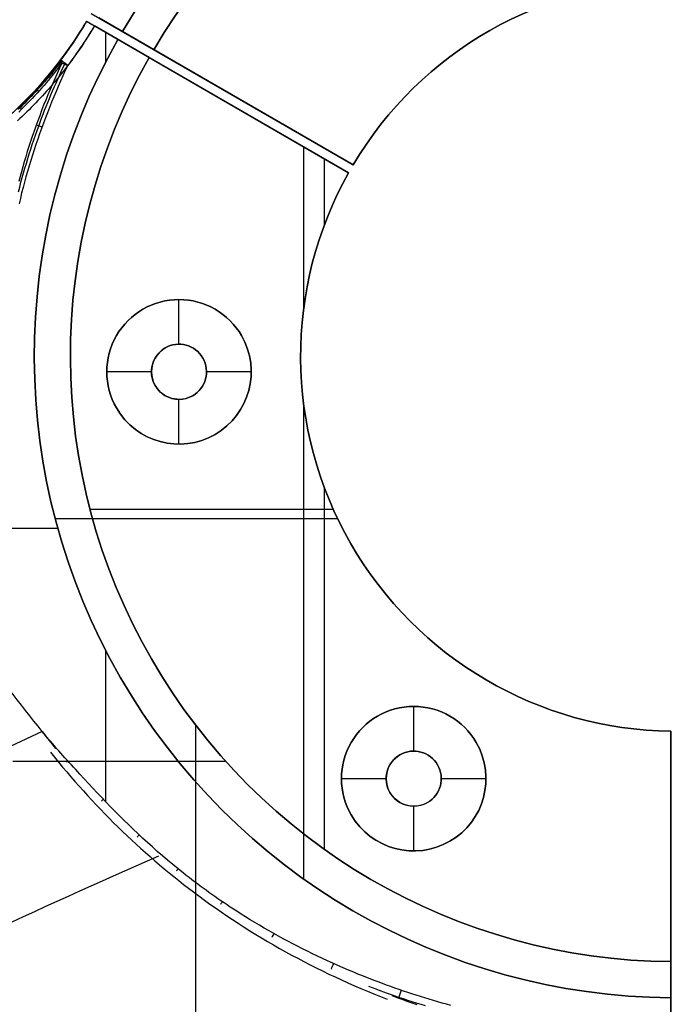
# Model space of a CAD drawing. Extents: x -19 to 1160, y -2382 to -1354.
# Tile 26 of 69: x 499 to 572, y -2086 to -1977. Entities that reach past the tile are written whole.
import ezdxf

# ---------------------------------------------------------------- set-up
doc = ezdxf.new("R2010")
doc.units = 0
doc.layers.add('1', color=7, linetype='CONTINUOUS')

msp = doc.modelspace()

# ---------------------------------------------------------------- linework, layer by layer
at = {"layer": '1', "color": 7}
for p, q in [((506.98, -1976.54, 47.55), (535.99, -1993.29, 47.55)), ((506.48, -1977.4, 28.55), (506.48, -1977.4, 66.55)), ((506.48, -1977.4, 47.55), (535.49, -1994.16, 47.55)), ((510.44, -1978.54, 67.55), (507.84, -1977.03, 67.55)), ((507.84, -1977.04, 27.55), (513.91, -1980.54, 27.55)), ((513.41, -1981.41, 27.55), (507.34, -1977.9, 27.55)), ((509.94, -1979.41, 67.55), (507.34, -1977.9, 67.55)), ((508.61, -1981.87, 67.55), (508.61, -1978.63, 67.55)), ((535.99, -1993.29, 53.55), (510.44, -1978.54, 53.55)), ((510.44, -1978.54, 53.55), (510.44, -1978.54, 67.55)), ((509.94, -1979.41, 67.55), (509.94, -1979.41, 53.55)), ((535.49, -1994.16, 53.55), (509.94, -1979.41, 53.55)), ((513.91, -1980.54, 27.55), (513.91, -1980.54, 42.55)), ((513.91, -1980.54, 42.55), (535.99, -1993.29, 42.55)), ((513.41, -1981.41, 42.55), (513.41, -1981.41, 27.55)), ((513.41, -1981.41, 42.55), (535.49, -1994.16, 42.55)), ((521.49, -1984.91, 53.55), (521.49, -1984.91, 42.55)), ((520.99, -1985.78, 42.55), (520.99, -1985.78, 53.55)), ((530.52, -2009.16, 53.55), (530.52, -1991.29, 53.55)), ((532.83, -1999.88, 42.55), (532.83, -1992.62, 42.55)), ((535.49, -1994.16, 53.55), (535.49, -1994.16, 42.55)), ((535.99, -1993.29, 42.55), (535.99, -1993.29, 53.55)), ((516.71, -2013.14, 44.55), (516.71, -2008.19, 44.55)), ((512.71, -2009.26, 44.55), (512.71, -2009.26, 42.55)), ((523.64, -2012.19, 44.55), (523.64, -2012.19, 42.55)), ((515.18, -2013.55, 44.55), (515.18, -2013.55, 53.55)), ((515.18, -2013.55, 44.55), (515.18, -2013.55, 53.55)), ((519.35, -2014.66, 44.55), (519.35, -2014.66, 53.55)), ((513.66, -2016.19, 44.55), (508.71, -2016.19, 44.55)), ((524.71, -2016.19, 44.55), (519.76, -2016.19, 44.55)), ((514.07, -2017.71, 44.55), (514.07, -2017.71, 53.55)), ((516.71, -2024.19, 44.55), (516.71, -2019.24, 44.55)), ((518.23, -2018.83, 53.55), (518.23, -2018.83, 44.55)), ((518.23, -2018.83, 44.55), (518.23, -2018.83, 53.55)), ((509.78, -2020.19, 42.55), (509.78, -2020.19, 44.55)), ((509.78, -2020.19, 44.55), (509.78, -2020.19, 42.55)), ((530.52, -2072.32, 53.55), (530.52, -2019.78, 53.55)), ((520.71, -2023.12, 44.55), (520.71, -2023.12, 42.55)), ((532.83, -2069.06, 42.55), (532.83, -2029.07, 42.55)), ((533.81, -2031.44, 42.55), (506.86, -2031.44, 42.55)), ((502.99, -2032.44, 53.55), (534.27, -2032.44, 53.55)), ((483.77, -2033.48, 67.55), (503.27, -2033.48, 67.55)), ((535.74, -2035.22, 42.55), (535.74, -2035.22, 53.55)), ((508.61, -2063.79, 67.55), (508.61, -2047.08, 67.55)), ((513.66, -2047.97, 42.55), (513.66, -2047.97, 27.55)), ((510.19, -2049.97, 53.55), (510.19, -2049.97, 67.55)), ((542.71, -2058.17, 44.55), (542.71, -2053.22, 44.55)), ((538.71, -2054.29, 44.55), (538.71, -2054.29, 42.55)), ((518.59, -2111.41, 27.55), (518.59, -2055.34, 27.55)), ((571.18, -2081.47, 42.55), (571.18, -2055.97, 42.55)), ((571.18, -2055.97, 42.55), (571.18, -2055.97, 53.55)), ((571.18, -2055.97, 53.55), (571.18, -2085.47, 53.55)), ((571.18, -2055.97, 47.55), (571.18, -2089.47, 47.55)), ((549.64, -2057.22, 44.55), (549.64, -2057.22, 42.55)), ((521.91, -2059.33, 27.55), (498.29, -2059.33, 27.55)), ((504.41, -2059.26, 67.55), (504.25, -2059.4, 67.53)), ((541.18, -2058.58, 44.55), (541.18, -2058.58, 53.55)), ((545.35, -2059.7, 44.55), (545.35, -2059.7, 53.55)), ((539.66, -2061.22, 44.55), (534.71, -2061.22, 44.55)), ((550.71, -2061.22, 44.55), (545.76, -2061.22, 44.55)), ((540.07, -2062.75, 44.55), (540.07, -2062.75, 53.55)), ((544.23, -2063.86, 53.55), (544.23, -2063.86, 44.55)), ((544.23, -2063.86, 44.55), (544.23, -2063.86, 53.55)), ((542.71, -2069.22, 44.55), (542.71, -2064.27, 44.55)), ((535.78, -2065.22, 42.55), (535.78, -2065.22, 44.55)), ((546.71, -2068.15, 44.55), (546.71, -2068.15, 42.55)), ((571.18, -2072.72, 53.55), (571.18, -2072.72, 42.55)), ((571.18, -2088.47, 27.55), (571.18, -2081.47, 27.55)), ((571.18, -2081.47, 27.55), (571.18, -2081.47, 42.55)), ((571.18, -2085.47, 53.55), (571.18, -2085.47, 67.55)), ((571.18, -2085.47, 67.55), (571.18, -2088.48, 67.55))]:
    msp.add_line(p, q, dxfattribs=at)
for points in [[(506.48, -1977.4), (506.29, -1977.71), (506.11, -1978.01), (505.92, -1978.31), (505.73, -1978.61), (505.54, -1978.91), (505.34, -1979.21), (505.15, -1979.5), (504.95, -1979.79), (504.75, -1980.08), (504.55, -1980.37), (504.35, -1980.66), (504.14, -1980.94), (503.94, -1981.23), (503.73, -1981.51), (503.52, -1981.78), (503.3, -1982.06), (503.09, -1982.34), (502.87, -1982.61), (502.65, -1982.88), (502.43, -1983.15), (502.21, -1983.42), (501.99, -1983.68), (501.76, -1983.95), (501.53, -1984.21), (501.3, -1984.47), (501.07, -1984.72), (500.84, -1984.98), (500.6, -1985.23), (500.36, -1985.49), (500.12, -1985.74), (499.88, -1985.98), (499.64, -1986.23), (499.39, -1986.48), (499.15, -1986.72), (498.9, -1986.96)], [(507.34, -1977.9), (507.15, -1978.22), (506.96, -1978.53), (506.77, -1978.83), (506.58, -1979.14), (506.38, -1979.45), (506.18, -1979.75), (505.98, -1980.05), (505.78, -1980.35), (505.58, -1980.64), (505.37, -1980.94), (505.17, -1981.23), (504.96, -1981.52), (504.74, -1981.81), (504.53, -1982.1), (504.32, -1982.38), (504.1, -1982.67), (503.88, -1982.95), (503.66, -1983.23), (503.43, -1983.51), (503.21, -1983.78), (502.98, -1984.05), (502.75, -1984.33), (502.52, -1984.6), (502.29, -1984.86), (502.05, -1985.13), (501.81, -1985.39), (501.58, -1985.65), (501.33, -1985.91), (501.09, -1986.17), (500.85, -1986.43), (500.6, -1986.68), (500.35, -1986.93), (500.1, -1987.18), (499.85, -1987.43), (499.59, -1987.68), (499.33, -1987.92), (499.08, -1988.16), (498.82, -1988.4)], [(498.94, -1996.26), (499.07, -1995.74), (499.21, -1995.21), (499.35, -1994.69), (499.5, -1994.16), (499.65, -1993.64), (499.81, -1993.12), (499.96, -1992.6), (500.12, -1992.08), (500.29, -1991.56), (500.46, -1991.04), (500.63, -1990.53), (500.81, -1990.01), (500.99, -1989.5), (501.17, -1988.99), (501.33, -1988.55), (501.5, -1988.12), (501.66, -1987.68), (501.83, -1987.25), (502, -1986.81), (502.18, -1986.38), (502.35, -1985.95), (502.53, -1985.52), (502.71, -1985.09), (502.9, -1984.67), (503.09, -1984.24), (503.28, -1983.82), (503.47, -1983.39), (503.67, -1982.97), (503.86, -1982.55), (504.06, -1982.13)], [(504.4, -1982.29), (504.12, -1982.86), (503.86, -1983.44), (503.6, -1984.02), (503.34, -1984.6), (503.09, -1985.18), (502.84, -1985.76), (502.6, -1986.35), (502.37, -1986.93), (502.14, -1987.52), (501.91, -1988.1), (501.69, -1988.69), (501.47, -1989.27), (501.26, -1989.86), (501.06, -1990.45), (500.86, -1991.04), (500.66, -1991.63), (500.47, -1992.23), (500.29, -1992.82), (500.11, -1993.41), (499.93, -1994.01), (499.76, -1994.6), (499.6, -1995.2), (499.44, -1995.8), (499.28, -1996.4), (499.14, -1997), (498.99, -1997.6)], [(527.22, -2078.36), (526.68, -2078.06), (526.15, -2077.75), (525.63, -2077.45), (525.11, -2077.14), (524.6, -2076.83), (524.09, -2076.52), (523.59, -2076.2), (523.1, -2075.89), (522.74, -2075.66), (522.39, -2075.43), (522.05, -2075.2), (521.7, -2074.97), (521.36, -2074.74), (521.03, -2074.51), (520.69, -2074.27), (520.36, -2074.04), (520.03, -2073.81), (519.71, -2073.57), (519.39, -2073.34), (519.07, -2073.1), (518.75, -2072.87), (518.44, -2072.63), (518.13, -2072.4), (517.82, -2072.16), (517.51, -2071.92), (517.21, -2071.68), (516.61, -2071.2), (516.02, -2070.72), (515.44, -2070.24), (514.87, -2069.75), (514.31, -2069.27), (513.76, -2068.78), (513.22, -2068.29), (512.68, -2067.79), (512.15, -2067.3), (511.63, -2066.8), (511.11, -2066.3), (510.6, -2065.8), (510.09, -2065.3), (509.59, -2064.8), (509.1, -2064.29), (508.61, -2063.79), (508.12, -2063.28), (507.64, -2062.77), (507.16, -2062.26), (506.68, -2061.75), (506.21, -2061.23), (505.74, -2060.72), (505.27, -2060.2)], [(546.82, -2086.32), (546.33, -2086.19), (545.85, -2086.05), (545.37, -2085.92), (544.89, -2085.78), (544.41, -2085.63), (543.93, -2085.49), (543.46, -2085.34), (542.98, -2085.19), (542.51, -2085.03), (542.04, -2084.88), (541.57, -2084.72), (541.1, -2084.56), (540.63, -2084.4), (540.17, -2084.23), (539.7, -2084.07), (539.24, -2083.9), (538.78, -2083.72), (538.33, -2083.55), (537.87, -2083.37), (537.42, -2083.2), (536.97, -2083.02), (536.52, -2082.84), (536.08, -2082.65), (535.49, -2082.4), (534.9, -2082.15), (534.32, -2081.9), (533.74, -2081.64), (533.17, -2081.38), (532.6, -2081.12), (532.04, -2080.86), (531.49, -2080.59), (530.94, -2080.32), (530.39, -2080.04), (529.85, -2079.77), (529.31, -2079.49), (528.78, -2079.21), (528.26, -2078.93), (527.74, -2078.65), (527.22, -2078.36)], [(537.69, -2084.17), (538.1, -2084.33), (538.52, -2084.49), (538.94, -2084.65), (539.36, -2084.8), (539.78, -2084.96), (540.2, -2085.11), (540.62, -2085.25), (541.04, -2085.4), (541.53, -2085.56), (542.01, -2085.72), (542.5, -2085.88), (542.99, -2086.03), (543.48, -2086.18), (543.97, -2086.33)]]:
    msp.add_lwpolyline(points, dxfattribs=at)
at = {"layer": '1', "color": 7, "extrusion": (0.009296, 0.006972, 0.999932)}
msp.add_lwpolyline([(502.37, -2058.34), (502.82, -2058.89), (503.26, -2059.44), (503.71, -2059.98), (504.16, -2060.52), (504.62, -2061.05), (505.08, -2061.58), (505.54, -2062.1), (506.01, -2062.62), (506.48, -2063.14), (506.95, -2063.65), (507.43, -2064.16), (507.91, -2064.66), (508.39, -2065.16), (508.87, -2065.65), (509.36, -2066.14), (509.86, -2066.63), (510.35, -2067.11), (510.85, -2067.59), (511.36, -2068.06), (511.86, -2068.53), (512.37, -2068.99), (512.88, -2069.45), (513.4, -2069.9), (513.92, -2070.35), (514.44, -2070.8), (514.97, -2071.24), (515.5, -2071.68), (516.03, -2072.11), (516.57, -2072.54), (517.1, -2072.97), (517.65, -2073.38), (518.19, -2073.8), (518.8, -2074.25), (519.41, -2074.7), (520.03, -2075.15), (520.65, -2075.58), (521.27, -2076.02), (521.9, -2076.44), (522.53, -2076.87), (523.17, -2077.28), (523.81, -2077.69), (524.45, -2078.1), (525.1, -2078.5), (525.75, -2078.89), (526.41, -2079.28), (527.07, -2079.67), (527.73, -2080.05), (528.4, -2080.42), (529.07, -2080.79), (529.75, -2081.15), (530.43, -2081.51), (531.11, -2081.86), (531.8, -2082.21), (532.49, -2082.55), (533.19, -2082.89), (533.89, -2083.22), (534.6, -2083.55), (535.3, -2083.87), (536.02, -2084.18), (536.73, -2084.49), (537.46, -2084.8), (538.18, -2085.1), (538.91, -2085.39), (539.64, -2085.68)], dxfattribs=at)
at = {"layer": '1', "color": 7, "extrusion": (-0.421483, 0.75493, 0.502427)}
msp.add_lwpolyline([(551.1, 1101.09), (552.6, 1100.71), (554.09, 1100.33), (555.59, 1099.96), (557.08, 1099.6), (558.57, 1099.25), (560.07, 1098.9), (561.57, 1098.55), (563.06, 1098.21), (564.56, 1097.88), (566.05, 1097.56), (567.55, 1097.24), (569.05, 1096.92), (570.55, 1096.62), (572.04, 1096.32), (573.54, 1096.02), (575.04, 1095.73), (576.54, 1095.45), (578.04, 1095.17), (579.54, 1094.9), (581.04, 1094.64), (582.54, 1094.38), (584.04, 1094.13), (585.54, 1093.88), (587.05, 1093.64), (588.55, 1093.41), (590.05, 1093.18), (591.55, 1092.96), (593.06, 1092.74), (594.56, 1092.53), (596.06, 1092.33), (597.57, 1092.13), (599.07, 1091.94), (600.58, 1091.76), (602.08, 1091.58), (603.59, 1091.41), (605.09, 1091.24), (606.6, 1091.08), (608.11, 1090.93), (609.62, 1090.78), (611.12, 1090.64), (612.63, 1090.5), (614.14, 1090.37), (615.65, 1090.25), (617.16, 1090.13), (618.67, 1090.02), (620.18, 1089.91), (621.69, 1089.82), (623.2, 1089.72), (624.71, 1089.64), (626.22, 1089.56), (627.73, 1089.48), (629.24, 1089.41), (630.75, 1089.35), (632.27, 1089.29), (633.78, 1089.24), (635.29, 1089.2), (636.81, 1089.16), (638.32, 1089.13), (639.84, 1089.11), (641.35, 1089.09), (642.87, 1089.07), (644.38, 1089.07), (645.9, 1089.07), (647.41, 1089.07)], dxfattribs=at)
at = {"layer": '1', "color": 7}
for points in [[(503.65, -1981.84, 28.07), (503.4, -1982.17, 28.15), (503.15, -1982.49, 28.24), (502.9, -1982.8, 28.33), (502.64, -1983.12, 28.43), (502.44, -1983.36, 28.51), (502.24, -1983.6, 28.58), (502.04, -1983.83, 28.66), (501.84, -1984.07, 28.75), (501.64, -1984.3, 28.83), (501.43, -1984.53, 28.92), (501.23, -1984.76, 29.01), (501.02, -1984.98, 29.1), (500.79, -1985.23, 29.2), (500.56, -1985.48, 29.31), (500.33, -1985.72, 29.42), (500.09, -1985.97, 29.53), (499.86, -1986.21, 29.64), (499.62, -1986.45, 29.75), (499.38, -1986.68, 29.87), (499.14, -1986.92, 29.99), (498.87, -1987.17, 30.12)], [(503.77, -1981.98, 27.83), (503.49, -1982.58, 27.83), (503.21, -1983.17, 27.82), (502.95, -1983.77, 27.82), (502.69, -1984.36, 27.82), (502.44, -1984.94, 27.81), (502.19, -1985.53, 27.81), (501.96, -1986.11, 27.81), (501.72, -1986.69, 27.81), (501.5, -1987.27, 27.8), (501.28, -1987.85, 27.8), (501.07, -1988.43, 27.8), (500.86, -1989, 27.79), (500.66, -1989.57, 27.79), (500.46, -1990.14, 27.79), (500.27, -1990.7, 27.79), (500.09, -1991.26, 27.79), (499.91, -1991.82, 27.78), (499.74, -1992.38, 27.78), (499.57, -1992.94, 27.78), (499.41, -1993.49, 27.78), (499.26, -1994.04, 27.77), (499.11, -1994.58, 27.77), (498.96, -1995.13, 27.77)], [(503.77, -1981.98, 27.83), (503.56, -1982.25, 27.89), (503.36, -1982.52, 27.96), (503.15, -1982.8, 28.03), (502.93, -1983.07, 28.11), (502.71, -1983.35, 28.19), (502.48, -1983.63, 28.28), (502.24, -1983.91, 28.37), (502, -1984.2, 28.46), (501.76, -1984.49, 28.56), (501.51, -1984.77, 28.67), (501.25, -1985.07, 28.78), (500.99, -1985.36, 28.89), (500.72, -1985.65, 29.01), (500.44, -1985.95, 29.13), (500.16, -1986.24, 29.26), (499.87, -1986.54, 29.4), (499.58, -1986.84, 29.54), (499.28, -1987.14, 29.68), (498.97, -1987.44, 29.83)], [(503.6, -1981.68, 28.55), (503.6, -1981.68, 28.52), (503.6, -1981.69, 28.5), (503.6, -1981.69, 28.47), (503.6, -1981.69, 28.45), (503.6, -1981.7, 28.42), (503.6, -1981.71, 28.4), (503.6, -1981.71, 28.37), (503.6, -1981.72, 28.35), (503.6, -1981.73, 28.33), (503.6, -1981.74, 28.3), (503.6, -1981.75, 28.28), (503.6, -1981.76, 28.26), (503.61, -1981.77, 28.23), (503.61, -1981.77, 28.23), (503.61, -1981.77, 28.23), (503.61, -1981.78, 28.22), (503.61, -1981.78, 28.22), (503.61, -1981.78, 28.21), (503.61, -1981.78, 28.21), (503.61, -1981.78, 28.2), (503.61, -1981.79, 28.2), (503.61, -1981.79, 28.19), (503.61, -1981.79, 28.19), (503.61, -1981.8, 28.18), (503.62, -1981.8, 28.17), (503.62, -1981.8, 28.16), (503.62, -1981.81, 28.14), (503.64, -1981.82, 28.11), (503.64, -1981.83, 28.09), (503.65, -1981.83, 28.08), (503.65, -1981.84, 28.07), (503.66, -1981.84, 28.05), (503.66, -1981.85, 28.04), (503.67, -1981.86, 28.02), (503.68, -1981.88, 28), (503.69, -1981.89, 27.98), (503.7, -1981.9, 27.95), (503.7, -1981.91, 27.93), (503.71, -1981.93, 27.91), (503.73, -1981.94, 27.9), (503.74, -1981.95, 27.88), (503.75, -1981.97, 27.85), (503.77, -1981.98, 27.83)], [(540.29, -2085.22, 67.39), (540.85, -2085.43, 67.38), (541.4, -2085.63, 67.38), (541.96, -2085.83, 67.37), (542.51, -2086.02, 67.37), (543.07, -2086.21, 67.36)]]:
    msp.add_polyline3d(points, dxfattribs=at)
for centre, radius, start, end in [((571.68, -2014.47, 53.55), 71, 30.4035, 149.5965), ((571.68, -2014.47, 60.55), 71, 30.4035, 149.5965), ((571.68, -2014.47, 27.55), 67, 30.4276, 149.5724), ((571.68, -2014.47, 42.55), 41.5, 30.6903, 149.3097), ((571.68, -2014.47, 48.05), 41.5, 30.6903, 149.3097), ((467.76, -1954.47, 66.55), 45, 300.8535, 329.3634), ((467.76, -1954.47, 28.55), 45, 322.7942, 329.3634), ((571.68, -2014.47, 53.55), 71, 150.4035, 269.5965), ((571.68, -2014.47, 60.55), 71, 150.4035, 269.5965), ((571.68, -2014.47, 27.55), 67, 150.4276, 269.5724), ((571.68, -2014.47, 42.55), 41.5, 150.6903, 269.3097), ((571.68, -2014.47, 48.05), 41.5, 150.6903, 269.3097), ((516.71, -2016.19, 42.55), 8, 30, 210), ((516.71, -2016.19, 42.55), 8, 210, 30), ((516.71, -2016.19, 44.55), 3.05, 120, 300), ((516.71, -2016.19, 49.05), 3.05, 120, 300), ((516.71, -2016.19, 44.55), 3.05, 300, 120), ((516.71, -2016.19, 49.05), 3.05, 300, 120), ((542.71, -2061.22, 42.55), 8, 30, 210), ((542.71, -2061.22, 42.55), 8, 210, 30), ((542.71, -2061.22, 44.55), 3.05, 300, 120), ((542.71, -2061.22, 49.05), 3.05, 300, 120), ((542.71, -2061.22, 44.55), 3.05, 120, 300), ((542.71, -2061.22, 49.05), 3.05, 120, 300)]:
    msp.add_arc(centre, radius, start, end, dxfattribs=at)
at = {"layer": '1', "color": 7, "extrusion": (0, 0, -1)}
for centre, radius, start, end in [((-571.68, -2014.47, -67.55), 71, 30.4035, 149.5965), ((-571.68, -2014.47, -42.55), 67, 30.4276, 149.5724), ((-571.68, -2014.47, -35.05), 67, 30.4276, 149.5724), ((-571.68, -2014.47, -53.55), 41.5, 30.6903, 149.3097), ((-467.76, -1954.47, -47.55), 45, 210.6366, 239.1463), ((-467.76, -1954.47, -27.55), 46, 210.6228, 217.2058), ((-571.68, -2014.47, -67.55), 71, 270.4035, 29.5965), ((-571.68, -2014.47, -42.55), 67, 270.4276, 29.5724), ((-571.68, -2014.47, -35.05), 67, 270.4276, 29.5724), ((-571.68, -2014.47, -53.55), 41.5, 270.6903, 29.3097), ((-516.71, -2016.19, -44.55), 8, 330, 150), ((-516.71, -2016.19, -43.55), 8, 330, 150), ((-516.71, -2016.19, -44.55), 8, 150, 330), ((-516.71, -2016.19, -43.55), 8, 150, 330), ((-516.71, -2016.19, -53.55), 3.05, 60, 240), ((-516.71, -2016.19, -53.55), 3.05, 240, 60), ((-542.71, -2061.22, -44.55), 8, 330, 150), ((-542.71, -2061.22, -43.55), 8, 330, 150), ((-542.71, -2061.22, -44.55), 8, 150, 330), ((-542.71, -2061.22, -43.55), 8, 150, 330), ((-542.71, -2061.22, -53.55), 3.05, 60, 240), ((-542.71, -2061.22, -53.55), 3.05, 240, 60)]:
    msp.add_arc(centre, radius, start, end, dxfattribs=at)
at = {"layer": '1', "color": 7, "extrusion": (9.11442e-07, 1.3553e-06, 1)}
msp.add_arc((467.76, -1954.47, 28.54), 45, 322.7942, 329.3634, dxfattribs=at)
at = {"layer": '1', "color": 7, "extrusion": (-0.5, -0.866025, -8.00248e-11)}
msp.add_arc((1428.32, 28.55, 1459.24), 1, 180.0018, 270.0017, dxfattribs=at)
at = {"layer": '1', "color": 7, "extrusion": (0.5, 0.866025, 3.76528e-13)}
msp.add_arc((-1428.32, 66.55, -1459.24), 1, 0.0018, 90.0017, dxfattribs=at)
at = {"layer": '1', "color": 7, "extrusion": (0.595126, -0.231131, 0.769678)}
msp.add_arc((-1649.77, -855.72, 779.71), 42.37, 224.0811, 249.0212, dxfattribs=at)
at = {"layer": '1', "color": 7, "extrusion": (0.604701, 0.796453, -2.51273e-05)}
msp.add_arc((-1600.42, 28.51, -1273.79), 1, 270, 0.0005, dxfattribs=at)
at = {"layer": '1', "color": 7, "extrusion": (-0.434928, -0.900462, -0.00257)}
msp.add_arc((1316.36, 32.61, 1565.53), 1.04, 226.4501, 269.1499, dxfattribs=at)
at = {"layer": '1', "color": 7, "extrusion": (-0.615667, -0.753405, 0.230945)}
msp.add_arc((1645, -253.01, 1191.2), 1.06, 179.418, 227.1445, dxfattribs=at)
at = {"layer": '1', "color": 7, "extrusion": (-0.646208, -0.708881, 0.28267)}
msp.add_arc((1708.44, -290.82, 1091.58), 1.06, 178.435, 229.1352, dxfattribs=at)
at = {"layer": '1', "color": 7, "extrusion": (-0.676513, -0.659023, 0.328662)}
msp.add_arc((1772.46, -309.32, 981.6), 1.07, 180.1736, 231.0017, dxfattribs=at)
at = {"layer": '1', "color": 7, "extrusion": (0.341742, 0.939794, -2.15571e-11)}
msp.add_arc((-1151.1, 28.58, -1697.97), 1.04, 269.8546, 310.3111, dxfattribs=at)
at = {"layer": '1', "color": 7, "extrusion": (-2.19235e-05, 2.83377e-05, -1)}
msp.add_arc((-1261.86, -1452.74, -67.61), 970.56, 321.56978, 322.97588, dxfattribs=at)
at = {"layer": '1', "color": 7, "extrusion": (-0.345329, 0.597435, 0.723754)}
msp.add_arc((678.23, 2232.55, -1352.64), 720.83, 263.34256, 269.99495, dxfattribs=at)
at = {"layer": '1', "color": 7, "extrusion": (0.009296, 0.006972, 0.999932)}
msp.add_arc((576.49, -1999.23, 57.87), 94.8, 217.1294, 218.5707, dxfattribs=at)
at = {"layer": '1', "color": 7, "extrusion": (0.000100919, -0.000114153, -1)}
msp.add_arc((-583.57, -1987.25, -67.26), 107.02, 317.0207, 320.0195, dxfattribs=at)
at = {"layer": '1', "color": 7, "extrusion": (0.694202, -0.71978, -8.71667e-11)}
msp.add_arc((-1066.6, 65.66, 1838.15), 1.89, 89.9835, 99.9197, dxfattribs=at)
at = {"layer": '1', "color": 7, "extrusion": (0.735541, -0.67748, 3.30764e-11)}
msp.add_arc((-1173.57, 65.63, 1777.47), 1.92, 91.2993, 100.9208, dxfattribs=at)
at = {"layer": '1', "color": 7, "extrusion": (-0.394652, 0.71378, 0.578591)}
msp.add_arc((636.87, 1781.62, -1641.34), 541.3, 260.9044, 270.2421, dxfattribs=at)
at = {"layer": '1', "color": 7, "extrusion": (0.779829, -0.625992, -6.69963e-11)}
msp.add_arc((-1291.7, 65.6, 1699.42), 1.94, 92.5352, 101.7916, dxfattribs=at)
at = {"layer": '1', "color": 7, "extrusion": (0.823673, -0.567065, 9.4686e-12)}
msp.add_arc((-1413.18, 65.59, 1606.13), 1.95, 92.3615, 103.0373, dxfattribs=at)
at = {"layer": '1', "color": 7, "extrusion": (0.866824, -0.498614, -6.94646e-11)}
msp.add_arc((-1538.68, 65.6, 1493.31), 1.95, 90.3429, 104.8727, dxfattribs=at)
at = {"layer": '1', "color": 7, "extrusion": (0.908723, -0.417399, 5.24498e-12)}
msp.add_arc((-1668.93, 65.59, 1354), 1.95, 87.8884, 108.0937, dxfattribs=at)
at = {"layer": '1', "color": 7, "extrusion": (0.946649, -0.322266, 2.75073e-11)}
msp.add_arc((-1799.07, 65.55, 1184.23), 2, 87.1699, 113.7222, dxfattribs=at)

doc.saveas('drawing.dxf')
